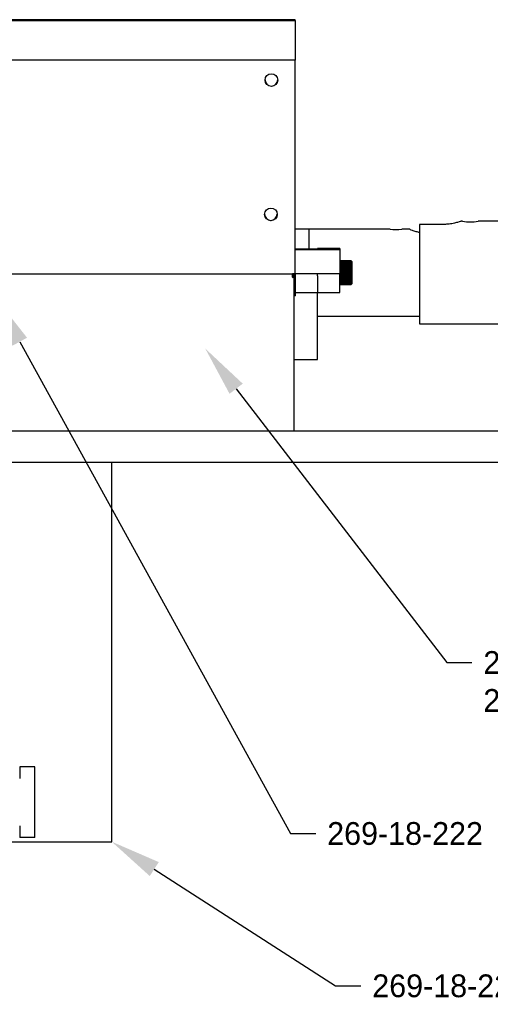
# Model space of a CAD drawing. Header units: inches. Extents: x 0.1 to 43.9, y 0.1 to 33.9.
# Tile 5 of 27: x 14 to 17.7, y 8.2 to 16. Entities that reach past the tile are written whole.
import ezdxf
from ezdxf import colors
from ezdxf.entities.mleader import LeaderData, LeaderLine
from ezdxf.math import Vec2, Vec3

# ---------------------------------------------------------------- set-up
doc = ezdxf.new("R2010")
doc.units = ezdxf.units.IN
doc.header["$MEASUREMENT"] = 0
doc.header["$PDSIZE"] = -1
doc.linetypes.add('CENTERX2', pattern=[0.8, 0.5, -0.1, 0.1, -0.1])

msp = doc.modelspace()

# ---------------------------------------------------------------- linework, layer by layer
at = {"color": 7, "linetype": 'Continuous', "lineweight": 25}
for p, q in [((16.14, 15.992), (11.02, 15.992)), ((11.02, 15.9864), (16.14, 15.9864)), ((16.14, 15.9864), (16.14, 15.992)), ((16.14, 15.9864), (16.14, 15.6708)), ((16.14, 15.6708), (11.02, 15.6708)), ((16.14, 13.9834), (16.14, 15.6708)), ((16.2491, 14.3351), (16.1426, 14.3351)), ((16.8902, 14.3351), (16.2491, 14.3351)), ((16.2491, 14.3351), (16.2491, 14.178)), ((17.0465, 14.3351), (16.9836, 14.3351)), ((17.3116, 14.373), (17.1241, 14.373)), ((17.1241, 14.373), (17.1241, 13.5856)), ((17.4624, 14.3981), (17.4523, 14.3981)), ((17.9991, 14.3981), (17.5866, 14.3981)), ((16.3165, 14.178), (16.14, 14.178)), ((16.494, 14.173), (16.14, 14.173)), ((16.494, 14.1814), (16.3165, 14.1814)), ((16.3165, 14.1814), (16.3165, 14.178)), ((16.494, 14.1814), (16.494, 14.173)), ((16.494, 14.173), (16.494, 13.9855)), ((16.5021, 14.0856), (16.494, 14.0856)), ((16.5796, 14.0856), (16.5021, 14.0856)), ((16.5021, 14.0856), (16.5021, 14.0853)), ((16.5021, 14.0856), (16.5796, 14.0856)), ((16.5796, 14.0853), (16.5021, 14.0853)), ((16.5021, 14.0853), (16.5021, 14.0847)), ((16.5021, 14.0853), (16.5796, 14.0853)), ((16.5021, 14.0847), (16.5796, 14.0847)), ((16.5796, 14.0846), (16.5021, 14.0846)), ((16.5021, 14.0846), (16.5021, 14.0837)), ((16.5021, 14.0837), (16.5796, 14.0837)), ((16.5796, 14.0836), (16.5021, 14.0836)), ((16.5021, 14.0836), (16.5021, 14.0823)), ((16.5021, 14.0823), (16.5796, 14.0823)), ((16.5796, 14.0822), (16.5021, 14.0822)), ((16.5021, 14.0822), (16.5021, 14.0806)), ((16.5021, 14.0806), (16.5796, 14.0806)), ((16.5796, 14.0804), (16.5021, 14.0804)), ((16.5021, 14.0804), (16.5021, 14.0785)), ((16.5021, 14.0785), (16.5796, 14.0785)), ((16.5796, 14.0783), (16.5021, 14.0783)), ((16.5021, 14.0783), (16.5021, 14.076)), ((16.5021, 14.076), (16.5796, 14.076)), ((16.5796, 14.0758), (16.5021, 14.0758)), ((16.5021, 14.0758), (16.5021, 14.0732)), ((16.5021, 14.0732), (16.5796, 14.0732)), ((16.5796, 14.073), (16.5021, 14.073)), ((16.5021, 14.073), (16.5021, 14.0701)), ((16.5021, 14.0701), (16.5796, 14.0701)), ((16.5796, 14.0699), (16.5021, 14.0699)), ((16.5021, 14.0699), (16.5021, 14.0667)), ((16.5021, 14.0667), (16.5796, 14.0667)), ((16.5796, 14.0665), (16.5021, 14.0665)), ((16.5021, 14.0665), (16.5021, 14.0629)), ((16.5021, 14.0629), (16.5796, 14.0629)), ((16.5796, 14.0627), (16.5021, 14.0627)), ((16.5021, 14.0627), (16.5021, 14.0589)), ((16.5021, 14.0589), (16.5796, 14.0589)), ((16.5796, 14.0587), (16.5021, 14.0587)), ((16.5021, 14.0587), (16.5021, 14.0546)), ((16.5021, 14.0546), (16.5796, 14.0546)), ((16.5796, 14.0544), (16.5021, 14.0544)), ((16.5021, 14.0544), (16.5021, 14.0501)), ((16.5021, 14.0501), (16.5796, 14.0501)), ((16.5796, 14.0498), (16.5021, 14.0498)), ((16.5021, 14.0498), (16.5021, 14.0453)), ((16.5021, 14.0453), (16.5796, 14.0453)), ((16.5796, 14.045), (16.5021, 14.045)), ((16.5021, 14.045), (16.5021, 14.0403)), ((16.5021, 14.0403), (16.5796, 14.0403)), ((16.5796, 14.04), (16.5021, 14.04)), ((16.5021, 14.04), (16.5021, 14.0351)), ((16.5021, 14.0352), (16.5796, 14.0352)), ((16.5021, 14.0351), (16.5796, 14.0351)), ((16.5796, 14.0348), (16.5021, 14.0348)), ((16.5021, 14.0348), (16.5021, 14.0298)), ((16.5021, 14.0302), (16.5796, 14.0302)), ((16.5021, 14.0298), (16.5796, 14.0298)), ((16.5796, 14.0295), (16.5021, 14.0295)), ((16.5021, 14.0295), (16.5021, 14.0243)), ((16.5021, 14.0251), (16.5796, 14.0251)), ((16.5021, 14.0243), (16.5796, 14.0243)), ((16.5796, 14.0239), (16.5021, 14.0239)), ((16.5021, 14.0239), (16.5021, 14.0186)), ((16.5021, 14.0198), (16.5796, 14.0198)), ((16.5021, 14.0186), (16.5796, 14.0186)), ((16.5796, 14.0183), (16.5021, 14.0183)), ((16.5021, 14.0183), (16.5021, 14.0129)), ((16.5816, 14.0856), (16.5796, 14.0856)), ((16.5796, 14.0856), (16.5796, 14.0853)), ((16.5796, 14.0853), (16.5796, 14.0847)), ((16.5796, 14.0846), (16.5796, 14.0837)), ((16.5796, 14.0836), (16.5796, 14.0823)), ((16.5796, 14.0822), (16.5796, 14.0806)), ((16.5796, 14.0804), (16.5796, 14.0785)), ((16.5796, 14.0783), (16.5796, 14.076)), ((16.5796, 14.0758), (16.5796, 14.0732)), ((16.5796, 14.073), (16.5796, 14.0701)), ((16.5796, 14.0699), (16.5796, 14.0667)), ((16.5796, 14.0665), (16.5796, 14.0629)), ((16.5796, 14.0627), (16.5796, 14.0589)), ((16.5796, 14.0587), (16.5796, 14.0546)), ((16.5796, 14.0544), (16.5796, 14.0501)), ((16.5796, 14.0498), (16.5796, 14.0453)), ((16.5796, 14.045), (16.5796, 14.0403)), ((16.5796, 14.04), (16.5796, 14.0351)), ((16.5796, 14.0348), (16.5796, 14.0298)), ((16.5796, 14.0295), (16.5796, 14.0243)), ((16.5796, 14.0239), (16.5796, 14.0186)), ((16.5796, 14.0183), (16.5796, 14.0129)), ((16.5877, 14.0795), (16.5816, 14.0856)), ((16.5816, 14.0731), (16.5816, 14.0856)), ((16.5816, 13.8981), (16.5816, 14.0731)), ((16.5877, 14.0795), (16.5877, 14.0678)), ((16.5877, 14.0678), (16.5877, 13.9042)), ((13.7705, 13.9834), (16.14, 13.9834)), ((16.119, 13.9855), (16.494, 13.9855)), ((16.119, 13.9562), (16.119, 13.9834)), ((16.119, 13.9562), (16.1236, 13.9516)), ((16.129, 13.9579), (16.129, 12.7418)), ((16.1381, 13.9443), (16.1407, 13.9443)), ((16.1411, 13.9446), (16.144, 13.9496)), ((16.144, 13.8358), (16.144, 13.9855)), ((16.3165, 13.9659), (16.3165, 13.9855)), ((16.3165, 13.9659), (16.3165, 13.8358)), ((16.494, 13.8343), (16.494, 13.9855)), ((16.5021, 14.0144), (16.5796, 14.0144)), ((16.5021, 14.0129), (16.5796, 14.0129)), ((16.5796, 14.0125), (16.5021, 14.0125)), ((16.5021, 14.0125), (16.5021, 14.007)), ((16.5021, 14.0089), (16.5796, 14.0089)), ((16.5021, 14.007), (16.5796, 14.007)), ((16.5796, 14.0067), (16.5021, 14.0067)), ((16.5021, 14.0067), (16.5021, 14.0011)), ((16.5021, 14.0033), (16.5796, 14.0033)), ((16.5021, 14.0011), (16.5796, 14.0011)), ((16.5796, 14.0008), (16.5021, 14.0008)), ((16.5021, 14.0008), (16.5021, 13.9952)), ((16.5021, 13.9977), (16.5796, 13.9977)), ((16.5021, 13.9952), (16.5796, 13.9952)), ((16.5796, 13.9948), (16.5021, 13.9948)), ((16.5021, 13.9948), (16.5021, 13.9893)), ((16.5021, 13.992), (16.5796, 13.992)), ((16.5021, 13.9893), (16.5796, 13.9893)), ((16.5796, 13.9889), (16.5021, 13.9889)), ((16.5021, 13.9889), (16.5021, 13.9833)), ((16.5021, 13.9864), (16.5796, 13.9864)), ((16.5021, 13.9833), (16.5796, 13.9833)), ((16.5796, 13.983), (16.5021, 13.983)), ((16.5021, 13.983), (16.5021, 13.9774)), ((16.5021, 13.9808), (16.5796, 13.9808)), ((16.5021, 13.9774), (16.5796, 13.9774)), ((16.5796, 13.9771), (16.5021, 13.9771)), ((16.5021, 13.9771), (16.5021, 13.9716)), ((16.5021, 13.9752), (16.5796, 13.9752)), ((16.5021, 13.9716), (16.5796, 13.9716)), ((16.5796, 13.9712), (16.5021, 13.9712)), ((16.5021, 13.9712), (16.5021, 13.9658)), ((16.5021, 13.9697), (16.5796, 13.9697)), ((16.5021, 13.9658), (16.5796, 13.9658)), ((16.5796, 13.9655), (16.5021, 13.9655)), ((16.5021, 13.9655), (16.5021, 13.9601)), ((16.5021, 13.9643), (16.5796, 13.9643)), ((16.5021, 13.9601), (16.5796, 13.9601)), ((16.5796, 13.9598), (16.5021, 13.9598)), ((16.5021, 13.9598), (16.5021, 13.9546)), ((16.5021, 13.959), (16.5796, 13.959)), ((16.5021, 13.9546), (16.5796, 13.9546)), ((16.5796, 13.9543), (16.5021, 13.9543)), ((16.5021, 13.9543), (16.5021, 13.9492)), ((16.5021, 13.9538), (16.5796, 13.9538)), ((16.5021, 13.9492), (16.5796, 13.9492)), ((16.5796, 13.9489), (16.5021, 13.9489)), ((16.5021, 13.9489), (16.5021, 13.944)), ((16.5021, 13.9488), (16.5796, 13.9488)), ((16.5021, 13.944), (16.5796, 13.944)), ((16.5796, 13.9437), (16.5021, 13.9437)), ((16.5021, 13.9437), (16.5021, 13.939)), ((16.5021, 13.939), (16.5796, 13.939)), ((16.5796, 13.9387), (16.5021, 13.9387)), ((16.5021, 13.9387), (16.5021, 13.9342)), ((16.5796, 14.0125), (16.5796, 14.007)), ((16.5796, 14.0067), (16.5796, 14.0011)), ((16.5796, 14.0008), (16.5796, 13.9952)), ((16.5796, 13.9948), (16.5796, 13.9893)), ((16.5796, 13.9889), (16.5796, 13.9833)), ((16.5796, 13.983), (16.5796, 13.9774)), ((16.5796, 13.9771), (16.5796, 13.9716)), ((16.5796, 13.9712), (16.5796, 13.9658)), ((16.5796, 13.9655), (16.5796, 13.9601)), ((16.5796, 13.9598), (16.5796, 13.9546)), ((16.5796, 13.9543), (16.5796, 13.9492)), ((16.5796, 13.9489), (16.5796, 13.944)), ((16.5796, 13.9437), (16.5796, 13.939)), ((16.5796, 13.9387), (16.5796, 13.9342)), ((16.494, 13.8981), (16.5021, 13.8981)), ((16.5021, 13.9342), (16.5796, 13.9342)), ((16.5796, 13.9339), (16.5021, 13.9339)), ((16.5021, 13.9339), (16.5021, 13.9296)), ((16.5021, 13.9296), (16.5796, 13.9296)), ((16.5796, 13.9293), (16.5021, 13.9293)), ((16.5021, 13.9293), (16.5021, 13.9253)), ((16.5021, 13.9253), (16.5796, 13.9253)), ((16.5796, 13.925), (16.5021, 13.925)), ((16.5021, 13.925), (16.5021, 13.9212)), ((16.5021, 13.9212), (16.5796, 13.9212)), ((16.5796, 13.921), (16.5021, 13.921)), ((16.5021, 13.921), (16.5021, 13.9175)), ((16.5021, 13.9175), (16.5796, 13.9175)), ((16.5796, 13.9172), (16.5021, 13.9172)), ((16.5021, 13.9172), (16.5021, 13.914)), ((16.5021, 13.914), (16.5796, 13.914)), ((16.5796, 13.9138), (16.5021, 13.9138)), ((16.5021, 13.9138), (16.5021, 13.9108)), ((16.5021, 13.9108), (16.5796, 13.9108)), ((16.5796, 13.9107), (16.5021, 13.9107)), ((16.5021, 13.9107), (16.5021, 13.908)), ((16.5021, 13.908), (16.5796, 13.908)), ((16.5796, 13.9078), (16.5021, 13.9078)), ((16.5021, 13.9078), (16.5021, 13.9055)), ((16.5021, 13.9055), (16.5796, 13.9055)), ((16.5796, 13.9054), (16.5021, 13.9054)), ((16.5021, 13.9054), (16.5021, 13.9034)), ((16.5021, 13.9034), (16.5796, 13.9034)), ((16.5796, 13.9032), (16.5021, 13.9032)), ((16.5021, 13.9032), (16.5021, 13.9016)), ((16.5021, 13.9016), (16.5796, 13.9016)), ((16.5796, 13.9015), (16.5021, 13.9015)), ((16.5021, 13.9015), (16.5021, 13.9001)), ((16.5796, 13.9001), (16.5021, 13.9001)), ((16.5021, 13.9001), (16.5021, 13.8991)), ((16.5021, 13.9001), (16.5796, 13.9001)), ((16.5021, 13.8991), (16.5796, 13.8991)), ((16.5796, 13.899), (16.5021, 13.899)), ((16.5021, 13.899), (16.5021, 13.8984)), ((16.5796, 13.8984), (16.5021, 13.8984)), ((16.5021, 13.8984), (16.5021, 13.8981)), ((16.5021, 13.8984), (16.5796, 13.8984)), ((16.5796, 13.8981), (16.5021, 13.8981)), ((16.5021, 13.8981), (16.5796, 13.8981)), ((16.5796, 13.9339), (16.5796, 13.9296)), ((16.5796, 13.9293), (16.5796, 13.9253)), ((16.5796, 13.925), (16.5796, 13.9212)), ((16.5796, 13.921), (16.5796, 13.9175)), ((16.5796, 13.9172), (16.5796, 13.914)), ((16.5796, 13.9138), (16.5796, 13.9108)), ((16.5796, 13.9107), (16.5796, 13.908)), ((16.5796, 13.9078), (16.5796, 13.9055)), ((16.5796, 13.9054), (16.5796, 13.9034)), ((16.5796, 13.9032), (16.5796, 13.9016)), ((16.5796, 13.9015), (16.5796, 13.9001)), ((16.5796, 13.9001), (16.5796, 13.8991)), ((16.5796, 13.899), (16.5796, 13.8984)), ((16.5796, 13.8984), (16.5796, 13.8981)), ((16.5796, 13.8981), (16.5816, 13.8981)), ((16.5816, 13.8981), (16.5877, 13.9042)), ((16.144, 13.8083), (16.129, 13.8083)), ((16.144, 13.8358), (16.3165, 13.8358)), ((16.144, 13.8083), (16.144, 13.8358)), ((16.3165, 13.8343), (16.3165, 13.8358)), ((16.3165, 13.8343), (16.494, 13.8343)), ((16.3165, 13.3043), (16.3165, 13.8343)), ((16.3165, 13.6486), (17.1241, 13.6486)), ((17.1241, 13.5856), (17.9991, 13.5856)), ((16.129, 13.3043), (16.3165, 13.3043)), ((13.8625, 12.7418), (22.3404, 12.7418)), ((13.8625, 12.7418), (16.129, 12.7418)), ((13.8625, 12.4918), (22.3404, 12.4918)), ((14.69, 9.4918), (14.69, 12.4918)), ((13.9625, 10.0843), (13.9625, 9.9918)), ((14.0825, 10.0843), (13.9625, 10.0843)), ((14.0825, 9.5243), (14.0825, 10.0843)), ((13.9625, 9.6168), (13.9625, 9.5243)), ((14.0825, 9.5243), (13.9625, 9.5243)), ((12.74, 9.4918), (14.69, 9.4918))]:
    msp.add_line(p, q, dxfattribs=at)
at = {"color": 7, "linetype": 'CENTERX2'}
for p, q in [((16.5001, 13.9918), (16.494, 13.9918)), ((16.5816, 13.9918), (16.5001, 13.9918)), ((16.5816, 13.9918), (16.5877, 13.9918))]:
    msp.add_line(p, q, dxfattribs=at)
at = {"color": 7, "linetype": 'Continuous', "lineweight": 25}
for centre in [(15.9525, 15.5145), (15.948, 14.4521)]:
    msp.add_circle(centre, 0.0502, dxfattribs=at)
for centre, radius, start, end in [((15.9525, 15.5173), 0.0503, 181.59658, 358.40342), ((15.948, 14.4549), 0.0503, 181.59577, 358.40423), ((16.9366, 14.6767), 0.3448, 262.26508, 277.83352), ((17.5241, 14.8016), 0.4084, 261.30856, 278.80348)]:
    msp.add_arc(centre, radius, start, end, dxfattribs=at)
for points, knots in [([(17.0465, 14.3345), (17.0466, 14.3344), (17.047, 14.3342), (17.064, 14.3276), (17.0904, 14.3185), (17.1138, 14.3133), (17.1241, 14.311)], [0, 0, 0, 0, 0.205003, 0.481486, 0.771888, 1, 1, 1, 1]), ([(17.4523, 14.3981), (17.4508, 14.3976), (17.4479, 14.3965), (17.4252, 14.3892), (17.3911, 14.3806), (17.3509, 14.374), (17.3232, 14.3733), (17.3116, 14.373)], [0, 0, 0, 0, 0.2062167, 0.41217, 0.6250389, 0.8444794, 1, 1, 1, 1]), ([(16.1239, 13.9518), (16.1238, 13.9517), (16.1235, 13.9515), (16.123, 13.9557), (16.1222, 13.964), (16.1216, 13.9746), (16.1211, 13.9822), (16.1209, 13.9855)], [0, 0, 0, 0, 0.0795953, 0.3312824, 0.5774826, 0.8189333, 1, 1, 1, 1]), ([(16.1231, 13.9855), (16.1235, 13.9818), (16.1243, 13.9738), (16.1255, 13.9644), (16.1267, 13.9584), (16.1274, 13.9584), (16.1277, 13.9584)], [0, 0, 0, 0, 0.239555, 0.524037, 0.808532, 1, 1, 1, 1]), ([(16.1257, 13.9855), (16.1261, 13.9818), (16.1269, 13.9738), (16.1281, 13.9645), (16.1291, 13.9591), (16.1296, 13.9589), (16.1297, 13.9588)], [0, 0, 0, 0, 0.274607, 0.600713, 0.926834, 1, 1, 1, 1]), ([(16.1297, 13.9584), (16.131, 13.9561), (16.1337, 13.9516), (16.1363, 13.947), (16.1376, 13.9447)], [0, 0, 0, 0, 0.499269, 1, 1, 1, 1]), ([(16.1333, 13.9855), (16.1338, 13.9795), (16.1346, 13.9674), (16.1359, 13.9534), (16.1371, 13.9451), (16.1378, 13.9451), (16.1381, 13.9451)], [0, 0, 0, 0, 0.2693575, 0.5426102, 0.8158599, 1, 1, 1, 1]), ([(16.1359, 13.9855), (16.1364, 13.9795), (16.1372, 13.9674), (16.1385, 13.9534), (16.1397, 13.9451), (16.1404, 13.9451), (16.1407, 13.9451)], [0, 0, 0, 0, 0.269357, 0.54261, 0.81586, 1, 1, 1, 1])]:
    msp.add_open_spline(points, degree=3, knots=knots, dxfattribs=at)
at = {"color": 7, "linetype": 'Continuous'}
msp.add_point((16.5409, 13.9918), dxfattribs=at)

# ---------------------------------------------------------------- leaders
ml = msp.add_multileader_mtext('Standard')
ml.set_content('269-18-222', color=256)
ml.set_leader_properties()
ml.build(insert=Vec2(0, 0))
ml.multileader.update_dxf_attribs({"dogleg_length": 0.2, "arrow_head_size": 0.4})
ctx = ml.context
ctx.base_point, ctx.char_height, ctx.arrow_head_size, ctx.landing_gap_size, ctx.plane_origin = Vec3(16.3035, 9.5567), 0.18, 0.4, 0.09, Vec3(14.9545, 13.4072)
notes = []
notes.append((ctx, [(0, (1, 1, 0), (16.1035, 9.5567), (1, 0), 0.2, [(0, [(13.77, 13.7959)], 0, [])])]))
ctx.mtext.insert, ctx.mtext.flow_direction = Vec3(16.3935, 9.6467), 5
ml = msp.add_multileader_mtext('Standard')
ml.set_content('269-18-221~SHOWN\\P269-18-226~MIRROR', color=256)
ml.set_leader_properties()
ml.build(insert=Vec2(0, 0))
ml.multileader.update_dxf_attribs({"dogleg_length": 0.2, "arrow_head_size": 0.4})
ctx = ml.context
ctx.base_point, ctx.char_height, ctx.arrow_head_size, ctx.landing_gap_size, ctx.plane_origin = Vec3(17.5379, 10.9087), 0.18, 0.4, 0.09, Vec3(15.4298, 13.3909)
notes.append((ctx, [(0, (1, 1, 0), (17.3379, 10.9087), (1, 0), 0.2, [(0, [(15.4298, 13.3909)], 0, [])])]))
ctx.mtext.insert, ctx.mtext.flow_direction = Vec3(17.6279, 10.9987), 5
ml = msp.add_multileader_mtext('Standard')
ml.set_content('269-18-223', color=256)
ml.set_leader_properties()
ml.build(insert=Vec2(0, 0))
ml.multileader.update_dxf_attribs({"dogleg_length": 0.2, "arrow_head_size": 0.4})
ctx = ml.context
ctx.base_point, ctx.char_height, ctx.arrow_head_size, ctx.landing_gap_size, ctx.plane_origin = Vec3(16.6599, 8.3521), 0.18, 0.4, 0.09, Vec3(14.69, 9.4918)
notes.append((ctx, [(0, (1, 1, 0), (16.4599, 8.3521), (1, 0), 0.2, [(0, [(14.69, 9.4918)], 0, [])])]))
ctx.mtext.insert, ctx.mtext.flow_direction = Vec3(16.7499, 8.4421), 5
for ctx, leaders in notes:
    for number, flags, end, landing, length, lines in leaders:
        leader = LeaderData()
        leader.index, (leader.has_last_leader_line, leader.has_dogleg_vector, leader.attachment_direction) = number, flags
        leader.last_leader_point, leader.dogleg_vector, leader.dogleg_length = Vec3(end), Vec3(landing), length
        for number, points, colour, breaks in lines:
            line = LeaderLine()
            line.index, line.vertices, line.color, line.breaks = number, Vec3.list(points), colors.encode_raw_color(colour), breaks
            leader.lines.append(line)
        ctx.leaders.append(leader)

doc.saveas('drawing.dxf')
